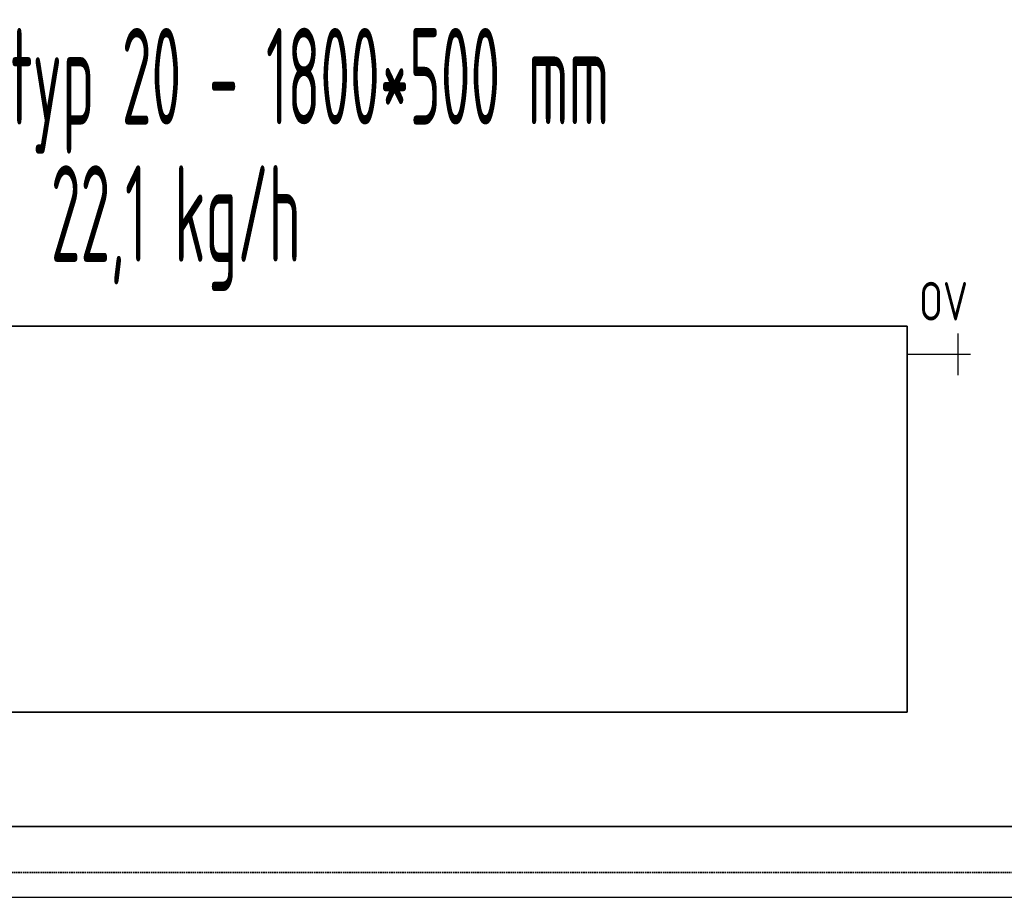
# Model space of a CAD drawing. Header units: millimetres. Extents: x -727 to 69715, y -15705 to 98123.
# Tile 135 of 256: x 37334 to 38609, y -15705 to -14568. Entities that reach past the tile are written whole.
import ezdxf
from ezdxf.enums import TextEntityAlignment as Align

# ---------------------------------------------------------------- set-up
doc = ezdxf.new("R2010")
doc.units = ezdxf.units.MM
doc.linetypes.add('VERDECKT', pattern=[9.525, 6.35, -3.175])
for name, color, linetype, lineweight in [('JS_VYT_POPIS - OBECNĚ', 7, 'Continuous', 5), ('UT_POTRUBI - PŘÍVOD', 1, 'Continuous', 35), ('UT_SCHÉMA_POPIS', 7, 'VERDECKT', 5), ('UT_SCHÉMA_SYMBOLY', 7, 'Continuous', 25), ('UT_SCHÉMA_ZPÁTEČKA', 172, 'VERDECKT', 35), ('UT_ZAŘÍZENÍ - OT', 3, 'Continuous', 35)]:
    doc.layers.add(name, color=color, linetype=linetype, lineweight=lineweight)
doc.styles.add('ISO 2.5', font='isocp.shx', dxfattribs={"width": 0.8, "height": 2.5})
doc.styles.add('VZT_POPIS', font='isocp.shx', dxfattribs={"width": 0.6, "height": 125})

msp = doc.modelspace()

# ---------------------------------------------------------------- linework, layer by layer
msp.add_line((-727.4, -15704.7), (68024.3, -15704.7))
at = {"layer": 'UT_POTRUBI - PŘÍVOD'}
msp.add_line((34604.6, -15612.8), (38972.2, -15612.8), dxfattribs=at)
at = {"layer": 'UT_SCHÉMA_SYMBOLY'}
for p, q in [((38548.9, -15028.4), (38548.9, -14974.4)), ((38564.9, -15001.4), (38483, -15001.4))]:
    msp.add_line(p, q, dxfattribs=at)
at = {"layer": 'UT_SCHÉMA_ZPÁTEČKA', "ltscale": 0.3}
msp.add_line((34488.8, -15672.7), (38905.1, -15672.7), dxfattribs=at)
at = {"layer": 'UT_ZAŘÍZENÍ - OT', "linetype": 'Continuous'}
for p, q in [((38483, -14964.9), (36683, -14964.9)), ((38483, -15464.9), (38483, -14964.9)), ((36683, -15464.9), (38483, -15464.9))]:
    msp.add_line(p, q, dxfattribs=at)

# ---------------------------------------------------------------- texts
at = {"layer": 'JS_VYT_POPIS - OBECNĚ', "style": 'VZT_POPIS', "width": 0.5}
for s, p in [('D-OT VK typ 20 - 1800*500 mm', (37535.9, -14641.2)), ('22,1 kg/h', (37535.9, -14819.1))]:
    msp.add_text(s, height=125, dxfattribs=at).set_placement(p, align=Align.MIDDLE_CENTER)
at = {"layer": 'UT_SCHÉMA_POPIS', "style": 'ISO 2.5', "width": 0.8}
msp.add_text('OV', height=50, dxfattribs=at).set_placement((38498.4, -14932.6), align=Align.MIDDLE_LEFT)

doc.saveas('drawing.dxf')
